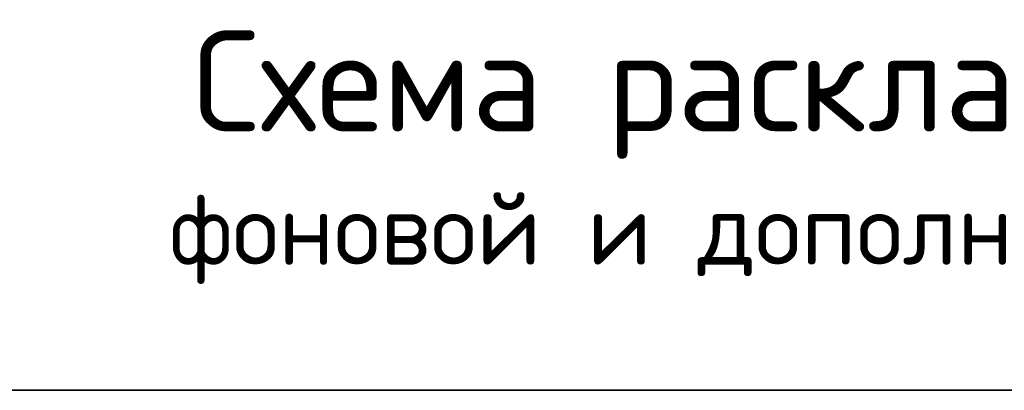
# Model space of a CAD drawing. Header units: metres. Extents: x -38 to 97, y -15 to 21.
# Tile 162 of 209: x 76.108 to 76.621, y 8.472 to 8.665. Entities that reach past the tile are written whole.
import ezdxf

# ---------------------------------------------------------------- set-up
doc = ezdxf.new("R2010")
doc.units = ezdxf.units.M

msp = doc.modelspace()

# ---------------------------------------------------------------- linework, layer by layer
at = {"color": 7, "linetype": 'Continuous', "lineweight": 35, "transparency": 33554687}
msp.add_line((67.91979, 8.47171), (86.41979, 8.47171), dxfattribs=at)
at = {"color": 7, "linetype": 'Continuous', "lineweight": 13, "transparency": 33554687}
msp.add_line((86.41979, 8.47171), (67.91979, 8.47171), dxfattribs=at)

# ---------------------------------------------------------------- texts
at = {"color": 7, "linetype": 'Continuous', "lineweight": 13, "transparency": 33554687, "insert": (76.64119, 8.65893), "char_height": 0.0525, "width": 1.2320438, "attachment_point": 2, "line_spacing_factor": 0.963855}
msp.add_mtext('\\A1;{\\fISOCPEUR|i0|b0;\\H0.052500;\\W1.000000;\\C7;Схема раскладки стержней}\\P{\\fISOCPEUR|i0|b0;\\H0.037500;\\W1.000000;\\C7;фоновой и дополнительной арматуры}\\P', dxfattribs=at)
msp.add_mtext('\\A1;{\\fISOCPEUR|i0|b0;\\H0.052500;\\W1.000000;\\C7;Схема раскладки стержней}\\P{\\fISOCPEUR|i0|b0;\\H0.037500;\\W1.000000;\\C7;фоновой и дополнительной арматуры}\\P', dxfattribs=at)
msp.add_mtext('\\A1;{\\fISOCPEUR|i0|b0;\\H0.052500;\\W1.000000;\\C7;Схема раскладки стержней}\\P{\\fISOCPEUR|i0|b0;\\H0.037500;\\W1.000000;\\C7;фоновой и дополнительной арматуры}\\P', dxfattribs=at)

doc.saveas('drawing.dxf')
